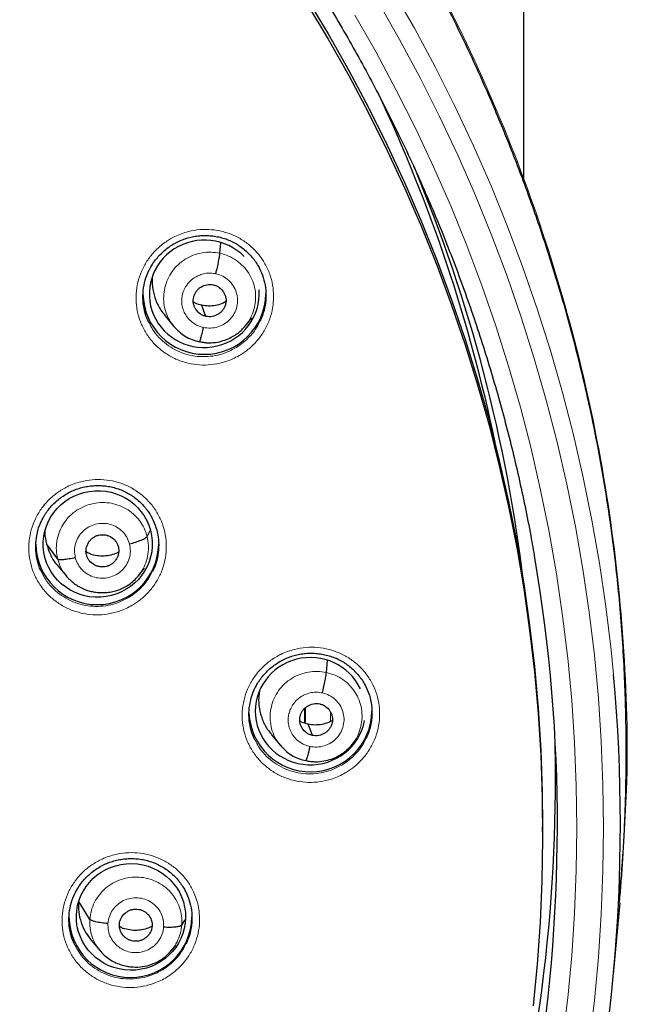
# Model space of a CAD drawing. Header units: millimetres. Extents: x 8 to 2427, y 12 to 2587.
# Tile 125 of 154: x 1126 to 1143, y 1838 to 1866. Entities that reach past the tile are written whole.
import ezdxf

# ---------------------------------------------------------------- set-up
doc = ezdxf.new("R2010")
doc.units = ezdxf.units.MM

msp = doc.modelspace()

# ---------------------------------------------------------------- linework, layer by layer
at = {"color": 7, "linetype": 'Continuous', "lineweight": 30}
for p, q in [((1139.724, 1861.229), (1139.724, 2422.2)), ((1131.326, 1859.249), (1131.352, 1859.539)), ((1129.808, 1857.52), (1130.054, 1857.225)), ((1132.022, 1857.236), (1132.209, 1857.461)), ((1132.025, 1857.248), (1132.018, 1857.24)), ((1129.311, 1851.42), (1129.398, 1851.582)), ((1126.841, 1850.796), (1126.532, 1851.212)), ((1127.635, 1850.912), (1127.635, 1850.912)), ((1126.842, 1850.606), (1127.088, 1850.311)), ((1129.062, 1850.324), (1129.241, 1850.541)), ((1127.091, 1850.314), (1127.077, 1850.329)), ((1134.269, 1847.661), (1134.299, 1847.993)), ((1132.749, 1845.938), (1132.995, 1845.643)), ((1134.97, 1845.666), (1134.963, 1845.658)), ((1134.967, 1845.654), (1135.076, 1845.788)), ((1140.246, 1843.252), (1140.246, 1843.395)), ((1127.728, 1840.835), (1127.423, 1841.33)), ((1142.205, 1839.321), (1142.386, 1841.292)), ((1142.367, 1841.509), (1142.352, 1841.295)), ((1130.269, 1840.68), (1130.363, 1840.821)), ((1127.766, 1840.255), (1128.012, 1839.96)), ((1129.985, 1839.976), (1130.102, 1840.118))]:
    msp.add_line(p, q, dxfattribs=at)
at = {"color": 252, "linetype": 'Continuous', "lineweight": 0}
for p, q in [((1133.658, 1846.264), (1133.658, 1846.66)), ((1133.686, 1846.686), (1133.686, 1846.255))]:
    msp.add_line(p, q, dxfattribs=at)
at = {"color": 7, "linetype": 'Continuous', "lineweight": 30, "flags": 128}
for points in [[(1133.717, 1866.311), (1134.315, 1865.314), (1134.886, 1864.303), (1135.43, 1863.277), (1135.947, 1862.238), (1136.435, 1861.186), (1136.896, 1860.121), (1137.327, 1859.045), (1137.73, 1857.958), (1138.104, 1856.862), (1138.448, 1855.756), (1138.763, 1854.642), (1139.048, 1853.519), (1139.303, 1852.39), (1139.528, 1851.255), (1139.722, 1850.115), (1139.886, 1848.97), (1140.02, 1847.821), (1140.122, 1846.669), (1140.194, 1845.514), (1140.235, 1844.359), (1140.246, 1843.395)], [(1133.717, 1866.168), (1134.315, 1865.171), (1134.886, 1864.16), (1135.43, 1863.134), (1135.947, 1862.095), (1136.435, 1861.042), (1136.896, 1859.978), (1137.327, 1858.902), (1137.73, 1857.815), (1138.104, 1856.719), (1138.448, 1855.613), (1138.763, 1854.498), (1139.048, 1853.376), (1139.303, 1852.247), (1139.528, 1851.112), (1139.722, 1849.972), (1139.886, 1848.826), (1140.02, 1847.677), (1140.122, 1846.525), (1140.194, 1845.371), (1140.235, 1844.215), (1140.246, 1843.059), (1140.225, 1841.903), (1140.174, 1840.748), (1140.092, 1839.594), (1139.979, 1838.443)], [(1130.937, 1857.504), (1130.872, 1857.677), (1130.82, 1857.813)], [(1133.881, 1845.919), (1133.815, 1846.093), (1133.764, 1846.229)]]:
    msp.add_lwpolyline(points, dxfattribs=at)
at = {"color": 252, "linetype": 'Continuous', "lineweight": 0, "flags": 128}
for points in [[(1136.099, 1866.526), (1136.7, 1865.473), (1137.273, 1864.404), (1137.817, 1863.321), (1138.332, 1862.224), (1138.818, 1861.115), (1139.274, 1859.993), (1139.699, 1858.86), (1140.095, 1857.717), (1140.46, 1856.564), (1140.793, 1855.401), (1141.096, 1854.231), (1141.368, 1853.053), (1141.608, 1851.869), (1141.816, 1850.679), (1141.993, 1849.484), (1142.137, 1848.284), (1142.205, 1847.603)], [(1141.532, 1837.408), (1141.675, 1838.595), (1141.787, 1839.786), (1141.867, 1840.979), (1141.914, 1842.174), (1141.93, 1843.369), (1141.914, 1844.565), (1141.867, 1845.76), (1141.787, 1846.953), (1141.675, 1848.143), (1141.532, 1849.331), (1141.358, 1850.514), (1141.151, 1851.692), (1140.914, 1852.865), (1140.645, 1854.031), (1140.345, 1855.19), (1140.014, 1856.341), (1139.653, 1857.483), (1139.262, 1858.615), (1138.84, 1859.736), (1138.389, 1860.847), (1137.908, 1861.946), (1137.398, 1863.031), (1136.859, 1864.104), (1136.292, 1865.162), (1135.697, 1866.205)], [(1135.055, 1865.831), (1135.641, 1864.805), (1136.199, 1863.763), (1136.729, 1862.708), (1137.231, 1861.64), (1137.704, 1860.559), (1138.148, 1859.466), (1138.563, 1858.362), (1138.948, 1857.248), (1139.304, 1856.124), (1139.629, 1854.992), (1139.924, 1853.851), (1140.189, 1852.704), (1140.423, 1851.55), (1140.626, 1850.39), (1140.798, 1849.226), (1140.938, 1848.057), (1141.048, 1846.886), (1141.127, 1845.711), (1141.174, 1844.536), (1141.189, 1843.359), (1141.174, 1842.183), (1141.127, 1841.007), (1141.048, 1839.833), (1140.938, 1838.661), (1140.798, 1837.493)]]:
    msp.add_lwpolyline(points, dxfattribs=at)
at = {"color": 7, "linetype": 'Continuous', "lineweight": 30}
for centre, radius, start, end in [((1096.794, 1845.274), 43.036, 11.7255, 25.3374), ((1096.867, 1845.009), 43.159, 6.7573, 22.6713), ((1130.896, 1858.156), 1.7, 180.8352, 359.1648), ((1127.932, 1851.235), 1.7, 180.8347, 359.1653), ((1097.037, 1843.455), 43.617, 350.0415, 9.7323), ((1097.076, 1843.463), 45.319, 344.3686, 5.2416), ((1133.827, 1846.615), 1.701, 182.4712, 359.1499), ((1097.004, 1844.619), 43.597, 344.2713, 1.8533), ((1128.851, 1840.928), 1.7, 180.8345, 359.1655)]:
    msp.add_arc(centre, radius, start, end, dxfattribs=at)
for centre, major_axis, ratio, start_param, end_param in [((1130.893, 1858.13), (1.511, 0.172), 0.975829, 0.647239, 3.429873), ((1130.893, 1858.13), (1.511, 0.172), 0.975829, 3.429873, 6.240031), ((1133.824, 1846.59), (1.521, 0.039), 0.974245, 0.400069, 3.203453), ((1133.824, 1846.59), (1.521, 0.039), 0.974245, 3.203453, 6.08194)]:
    msp.add_ellipse(centre, major_axis=major_axis, ratio=ratio, start_param=start_param, end_param=end_param, dxfattribs=at)
for centre, major_axis, ratio in [((1127.946, 1851.213), (1.506, 0.084), 0.97664), ((1128.865, 1840.902), (1.509, -0.024), 0.976184)]:
    msp.add_ellipse(centre, major_axis=major_axis, ratio=ratio, dxfattribs=at)
at = {"color": 252, "linetype": 'Continuous', "lineweight": 0}
for points, knots in [([(1095.404, 1891.756), (1096.796, 1891.721), (1099.58, 1891.651), (1103.722, 1891.088), (1107.8, 1890.193), (1111.781, 1888.94), (1115.633, 1887.349), (1119.327, 1885.43), (1122.833, 1883.198), (1126.125, 1880.67), (1129.177, 1877.866), (1131.964, 1874.808), (1134.464, 1871.521), (1136.659, 1868.03), (1138.531, 1864.361), (1140.065, 1860.545), (1141.249, 1856.61), (1142.077, 1852.588), (1142.527, 1848.511), (1142.644, 1844.804), (1142.448, 1842.476), (1142.367, 1841.509)], [0, 0, 0, 0, 0.053449, 0.106897, 0.160346, 0.213794, 0.267243, 0.320692, 0.37414, 0.427589, 0.481038, 0.534486, 0.587935, 0.641383, 0.694832, 0.748281, 0.801729, 0.855178, 0.908626, 0.962075, 1, 1, 1, 1]), ([(1131.893, 1856.442), (1131.966, 1856.491), (1132.129, 1856.599), (1132.345, 1856.812), (1132.537, 1857.069), (1132.68, 1857.356), (1132.775, 1857.66), (1132.814, 1857.976), (1132.801, 1858.293), (1132.733, 1858.602), (1132.615, 1858.895), (1132.447, 1859.164), (1132.236, 1859.401), (1131.987, 1859.598), (1131.708, 1859.752), (1131.406, 1859.857), (1131.09, 1859.911), (1130.769, 1859.911), (1130.49, 1859.865), (1130.26, 1859.793), (1130.038, 1859.699), (1129.796, 1859.554), (1129.55, 1859.346), (1129.344, 1859.1), (1129.181, 1858.824), (1129.069, 1858.525), (1129.008, 1858.212), (1129.002, 1857.895), (1129.048, 1857.581), (1129.149, 1857.281), (1129.298, 1857.002), (1129.494, 1856.753), (1129.729, 1856.54), (1129.998, 1856.369), (1130.292, 1856.245), (1130.604, 1856.172), (1130.924, 1856.151), (1131.244, 1856.185), (1131.513, 1856.259), (1131.728, 1856.349), (1131.838, 1856.411), (1131.893, 1856.442)], [0, 0, 0, 0, 0.022146, 0.049061, 0.075975, 0.102866, 0.129756, 0.156603, 0.183449, 0.210251, 0.237053, 0.26383, 0.290606, 0.317387, 0.344169, 0.370983, 0.397797, 0.424657, 0.451518, 0.468335, 0.485153, 0.512054, 0.538955, 0.565857, 0.592759, 0.619637, 0.646515, 0.673347, 0.700179, 0.72697, 0.753761, 0.780536, 0.80731, 0.834099, 0.860889, 0.887716, 0.914544, 0.941419, 0.968294, 0.984147, 1, 1, 1, 1]), ([(1130.063, 1857.223), (1130.027, 1857.265), (1129.938, 1857.37), (1129.842, 1857.57), (1129.776, 1857.808), (1129.762, 1858.055), (1129.795, 1858.3), (1129.874, 1858.535), (1129.997, 1858.751), (1130.162, 1858.938), (1130.361, 1859.091), (1130.586, 1859.202), (1130.828, 1859.267), (1131.079, 1859.29), (1131.244, 1859.262), (1131.326, 1859.249)], [0, 0, 0, 0, 0.053372, 0.1322744, 0.2111082, 0.2898981, 0.3687944, 0.4476942, 0.5264907, 0.6053265, 0.6842287, 0.7631408, 0.8420808, 0.9209871, 1, 1, 1, 1]), ([(1131.326, 1859.249), (1131.406, 1859.227), (1131.567, 1859.182), (1131.784, 1859.057), (1131.973, 1858.896), (1132.127, 1858.701), (1132.238, 1858.481), (1132.303, 1858.242), (1132.318, 1857.996), (1132.285, 1857.75), (1132.204, 1857.517), (1132.115, 1857.346), (1132.042, 1857.267), (1132.025, 1857.248)], [0, 0, 0, 0, 0.097194, 0.194262, 0.29137, 0.388441, 0.485501, 0.582477, 0.679399, 0.776452, 0.873508, 0.970438, 1, 1, 1, 1]), ([(1130.866, 1857.199), (1130.828, 1857.209), (1130.754, 1857.228), (1130.624, 1857.291), (1130.49, 1857.392), (1130.376, 1857.536), (1130.306, 1857.681), (1130.273, 1857.816), (1130.266, 1857.918), (1130.269, 1857.988), (1130.274, 1858.033), (1130.28, 1858.071), (1130.286, 1858.101), (1130.295, 1858.137), (1130.313, 1858.192), (1130.343, 1858.264), (1130.389, 1858.345), (1130.433, 1858.406), (1130.475, 1858.454), (1130.508, 1858.488), (1130.545, 1858.521), (1130.586, 1858.553), (1130.657, 1858.6), (1130.763, 1858.653), (1130.909, 1858.694), (1131.062, 1858.708), (1131.163, 1858.691), (1131.213, 1858.682)], [0, 0, 0, 0, 0.04849, 0.094549, 0.179687, 0.255806, 0.322841, 0.380811, 0.429641, 0.450651, 0.469395, 0.485878, 0.500094, 0.507852, 0.532111, 0.57152, 0.606199, 0.64753, 0.66592, 0.685359, 0.705847, 0.727393, 0.750007, 0.811672, 0.873878, 0.936588, 1, 1, 1, 1]), ([(1131.213, 1858.682), (1131.278, 1858.663), (1131.407, 1858.624), (1131.572, 1858.506), (1131.702, 1858.353), (1131.786, 1858.17), (1131.82, 1857.973), (1131.8, 1857.773), (1131.729, 1857.584), (1131.611, 1857.42), (1131.453, 1857.292), (1131.268, 1857.208), (1131.066, 1857.17), (1130.933, 1857.189), (1130.866, 1857.199)], [0, 0, 0, 0, 0.083337, 0.16667, 0.250005, 0.333339, 0.416673, 0.500005, 0.583339, 0.666674, 0.750004, 0.833336, 0.916667, 1, 1, 1, 1]), ([(1132.426, 1857.368), (1132.401, 1857.315), (1132.336, 1857.175), (1132.181, 1856.976), (1131.989, 1856.785), (1131.843, 1856.688), (1131.778, 1856.644)], [0, 0, 0, 0, 0.179894, 0.470414, 0.760937, 1, 1, 1, 1]), ([(1131.778, 1856.644), (1131.678, 1856.591), (1131.494, 1856.492), (1131.197, 1856.414), (1130.911, 1856.383), (1130.625, 1856.401), (1130.346, 1856.466), (1130.083, 1856.577), (1129.842, 1856.729), (1129.633, 1856.92), (1129.473, 1857.117), (1129.403, 1857.257), (1129.375, 1857.314)], [0, 0, 0, 0, 0.119889, 0.221648, 0.323407, 0.424944, 0.526479, 0.627872, 0.729264, 0.83059, 0.931915, 1, 1, 1, 1]), ([(1128.939, 1849.541), (1129.011, 1849.589), (1129.172, 1849.697), (1129.386, 1849.909), (1129.576, 1850.167), (1129.719, 1850.452), (1129.812, 1850.757), (1129.85, 1851.071), (1129.836, 1851.387), (1129.767, 1851.696), (1129.647, 1851.988), (1129.478, 1852.255), (1129.266, 1852.491), (1129.016, 1852.688), (1128.737, 1852.841), (1128.434, 1852.944), (1128.117, 1852.997), (1127.796, 1852.996), (1127.517, 1852.949), (1127.287, 1852.877), (1127.066, 1852.782), (1126.824, 1852.636), (1126.58, 1852.428), (1126.375, 1852.181), (1126.213, 1851.906), (1126.102, 1851.607), (1126.042, 1851.296), (1126.037, 1850.979), (1126.085, 1850.667), (1126.187, 1850.367), (1126.338, 1850.09), (1126.534, 1849.841), (1126.77, 1849.629), (1127.04, 1849.46), (1127.335, 1849.337), (1127.647, 1849.265), (1127.968, 1849.245), (1128.288, 1849.28), (1128.557, 1849.354), (1128.773, 1849.446), (1128.884, 1849.509), (1128.939, 1849.541)], [0, 0, 0, 0, 0.021788, 0.04868, 0.075571, 0.102436, 0.129301, 0.15613, 0.182959, 0.20976, 0.236561, 0.263352, 0.290145, 0.316951, 0.343758, 0.370596, 0.397434, 0.424307, 0.451179, 0.468007, 0.484834, 0.51171, 0.538585, 0.565462, 0.592339, 0.619193, 0.646046, 0.672865, 0.699684, 0.726479, 0.753275, 0.780069, 0.806863, 0.833679, 0.860494, 0.887343, 0.914192, 0.941074, 0.967956, 0.983978, 1, 1, 1, 1]), ([(1126.841, 1850.796), (1126.825, 1850.877), (1126.793, 1851.038), (1126.809, 1851.286), (1126.87, 1851.525), (1126.978, 1851.749), (1127.127, 1851.948), (1127.314, 1852.115), (1127.53, 1852.241), (1127.767, 1852.325), (1128.015, 1852.364), (1128.265, 1852.355), (1128.509, 1852.297), (1128.736, 1852.193), (1128.937, 1852.047), (1129.105, 1851.865), (1129.238, 1851.655), (1129.287, 1851.499), (1129.311, 1851.42)], [0, 0, 0, 0, 0.062591, 0.125095, 0.187627, 0.250136, 0.312637, 0.375086, 0.437502, 0.5, 0.562498, 0.624914, 0.687362, 0.749864, 0.812373, 0.874905, 0.93741, 1, 1, 1, 1]), ([(1127.327, 1850.834), (1127.316, 1850.9), (1127.293, 1851.031), (1127.326, 1851.23), (1127.407, 1851.414), (1127.534, 1851.572), (1127.697, 1851.692), (1127.887, 1851.767), (1128.089, 1851.791), (1128.291, 1851.763), (1128.478, 1851.685), (1128.637, 1851.561), (1128.761, 1851.401), (1128.804, 1851.276), (1128.825, 1851.213)], [0, 0, 0, 0, 0.083336, 0.16667, 0.250005, 0.333339, 0.416673, 0.500003, 0.583336, 0.666668, 0.750003, 0.833337, 0.916667, 1, 1, 1, 1]), ([(1129.311, 1851.42), (1129.327, 1851.34), (1129.359, 1851.179), (1129.343, 1850.931), (1129.281, 1850.692), (1129.186, 1850.484), (1129.094, 1850.371), (1129.055, 1850.323)], [0, 0, 0, 0, 0.210709, 0.421128, 0.631639, 0.842075, 1, 1, 1, 1]), ([(1128.825, 1851.213), (1128.836, 1851.147), (1128.859, 1851.016), (1128.826, 1850.817), (1128.745, 1850.633), (1128.618, 1850.475), (1128.454, 1850.355), (1128.265, 1850.28), (1128.062, 1850.256), (1127.861, 1850.284), (1127.674, 1850.362), (1127.515, 1850.486), (1127.391, 1850.646), (1127.348, 1850.771), (1127.327, 1850.834)], [0, 0, 0, 0, 0.083335, 0.166671, 0.250005, 0.333339, 0.41667, 0.500002, 0.583331, 0.666664, 0.749998, 0.833331, 0.916665, 1, 1, 1, 1]), ([(1127.077, 1850.329), (1127.069, 1850.338), (1127.004, 1850.406), (1126.916, 1850.563), (1126.866, 1850.718), (1126.841, 1850.796)], [0, 0, 0, 0, 0.069171, 0.534264, 1, 1, 1, 1]), ([(1128.824, 1849.744), (1128.723, 1849.69), (1128.538, 1849.59), (1128.241, 1849.51), (1127.955, 1849.478), (1127.668, 1849.496), (1127.389, 1849.56), (1127.125, 1849.67), (1126.884, 1849.821), (1126.674, 1850.011), (1126.511, 1850.209), (1126.439, 1850.352), (1126.409, 1850.411)], [0, 0, 0, 0, 0.120515, 0.221757, 0.322998, 0.424084, 0.52517, 0.626132, 0.727093, 0.827966, 0.928838, 1, 1, 1, 1]), ([(1129.464, 1850.464), (1129.44, 1850.411), (1129.375, 1850.273), (1129.222, 1850.075), (1129.032, 1849.884), (1128.888, 1849.788), (1128.824, 1849.744)], [0, 0, 0, 0, 0.177795, 0.470365, 0.762937, 1, 1, 1, 1]), ([(1134.825, 1844.905), (1134.898, 1844.953), (1135.06, 1845.06), (1135.275, 1845.271), (1135.467, 1845.527), (1135.611, 1845.812), (1135.706, 1846.115), (1135.747, 1846.429), (1135.734, 1846.745), (1135.667, 1847.052), (1135.549, 1847.345), (1135.382, 1847.612), (1135.172, 1847.849), (1134.924, 1848.046), (1134.645, 1848.2), (1134.343, 1848.305), (1134.027, 1848.359), (1133.705, 1848.36), (1133.426, 1848.314), (1133.195, 1848.243), (1132.973, 1848.149), (1132.73, 1848.005), (1132.485, 1847.797), (1132.278, 1847.552), (1132.115, 1847.278), (1132.002, 1846.98), (1131.94, 1846.669), (1131.934, 1846.353), (1131.98, 1846.041), (1132.079, 1845.742), (1132.228, 1845.464), (1132.423, 1845.216), (1132.657, 1845.003), (1132.925, 1844.832), (1133.219, 1844.708), (1133.531, 1844.635), (1133.852, 1844.613), (1134.173, 1844.646), (1134.442, 1844.72), (1134.659, 1844.81), (1134.77, 1844.873), (1134.825, 1844.905)], [0, 0, 0, 0, 0.021851, 0.0487443, 0.0756374, 0.1024875, 0.1293374, 0.1561423, 0.1829471, 0.2097246, 0.2365021, 0.2632819, 0.2900619, 0.3168726, 0.3436836, 0.3705405, 0.3973975, 0.4242954, 0.4511934, 0.4680602, 0.4849269, 0.5117941, 0.5386611, 0.56553, 0.5923986, 0.6192338, 0.6460689, 0.6728625, 0.6996561, 0.7264309, 0.7532058, 0.7799927, 0.8067797, 0.8336041, 0.8604287, 0.8872998, 0.9141711, 0.9410778, 0.9679845, 0.9839922, 1, 1, 1, 1]), ([(1133.005, 1845.64), (1132.969, 1845.682), (1132.881, 1845.786), (1132.786, 1845.985), (1132.719, 1846.222), (1132.705, 1846.468), (1132.738, 1846.713), (1132.817, 1846.947), (1132.941, 1847.163), (1133.105, 1847.35), (1133.304, 1847.502), (1133.529, 1847.613), (1133.771, 1847.679), (1134.023, 1847.701), (1134.187, 1847.674), (1134.269, 1847.661)], [0, 0, 0, 0, 0.052538, 0.13151, 0.210413, 0.289274, 0.368241, 0.44721, 0.526074, 0.604979, 0.683951, 0.762932, 0.841942, 0.920919, 1, 1, 1, 1]), ([(1134.269, 1847.661), (1134.35, 1847.639), (1134.51, 1847.595), (1134.727, 1847.47), (1134.916, 1847.309), (1135.07, 1847.115), (1135.181, 1846.895), (1135.246, 1846.657), (1135.261, 1846.412), (1135.228, 1846.167), (1135.147, 1845.934), (1135.059, 1845.764), (1134.986, 1845.684), (1134.97, 1845.666)], [0, 0, 0, 0, 0.0972638, 0.1944021, 0.2915807, 0.3887225, 0.485853, 0.582899, 0.6798925, 0.7770166, 0.874143, 0.971141, 1, 1, 1, 1]), ([(1133.809, 1845.615), (1133.772, 1845.625), (1133.698, 1845.643), (1133.568, 1845.706), (1133.434, 1845.806), (1133.32, 1845.949), (1133.25, 1846.094), (1133.216, 1846.228), (1133.209, 1846.33), (1133.212, 1846.401), (1133.217, 1846.445), (1133.223, 1846.485), (1133.229, 1846.515), (1133.239, 1846.551), (1133.256, 1846.605), (1133.287, 1846.678), (1133.332, 1846.758), (1133.377, 1846.82), (1133.418, 1846.867), (1133.451, 1846.901), (1133.488, 1846.934), (1133.529, 1846.966), (1133.6, 1847.013), (1133.706, 1847.066), (1133.852, 1847.106), (1134.005, 1847.121), (1134.106, 1847.104), (1134.157, 1847.095)], [0, 0, 0, 0, 0.048268, 0.094137, 0.178981, 0.254925, 0.321901, 0.379931, 0.428937, 0.45008, 0.468986, 0.485659, 0.500097, 0.507936, 0.532272, 0.571708, 0.606376, 0.647673, 0.666041, 0.685456, 0.705917, 0.72743, 0.750009, 0.811462, 0.873598, 0.936379, 1, 1, 1, 1]), ([(1134.157, 1847.095), (1134.221, 1847.076), (1134.35, 1847.037), (1134.515, 1846.92), (1134.645, 1846.767), (1134.73, 1846.585), (1134.763, 1846.388), (1134.744, 1846.188), (1134.672, 1846), (1134.554, 1845.836), (1134.396, 1845.708), (1134.211, 1845.624), (1134.01, 1845.587), (1133.876, 1845.606), (1133.809, 1845.615)], [0, 0, 0, 0, 0.083335, 0.166666, 0.249997, 0.333327, 0.416665, 0.499999, 0.583336, 0.666671, 0.750001, 0.833334, 0.916665, 1, 1, 1, 1]), ([(1134.382, 1846.305), (1134.382, 1846.314), (1134.381, 1846.401), (1134.381, 1846.487), (1134.381, 1846.564)], [0, 0, 0, 0, 0.110815, 1, 1, 1, 1]), ([(1134.709, 1845.11), (1134.609, 1845.056), (1134.423, 1844.957), (1134.126, 1844.879), (1133.839, 1844.848), (1133.552, 1844.867), (1133.273, 1844.932), (1133.01, 1845.043), (1132.77, 1845.195), (1132.561, 1845.386), (1132.402, 1845.582), (1132.332, 1845.722), (1132.304, 1845.778)], [0, 0, 0, 0, 0.120792, 0.222454, 0.324118, 0.425615, 0.527112, 0.628438, 0.729762, 0.830931, 0.932098, 1, 1, 1, 1]), ([(1135.358, 1845.832), (1135.332, 1845.778), (1135.266, 1845.638), (1135.111, 1845.439), (1134.919, 1845.249), (1134.774, 1845.153), (1134.709, 1845.11)], [0, 0, 0, 0, 0.183668, 0.473908, 0.764151, 1, 1, 1, 1]), ([(1129.858, 1839.237), (1129.929, 1839.285), (1130.089, 1839.391), (1130.303, 1839.602), (1130.493, 1839.858), (1130.636, 1840.142), (1130.73, 1840.445), (1130.769, 1840.758), (1130.755, 1841.073), (1130.687, 1841.381), (1130.568, 1841.672), (1130.399, 1841.939), (1130.188, 1842.174), (1129.939, 1842.371), (1129.659, 1842.524), (1129.357, 1842.628), (1129.04, 1842.681), (1128.718, 1842.68), (1128.439, 1842.634), (1128.209, 1842.563), (1127.987, 1842.468), (1127.745, 1842.323), (1127.501, 1842.116), (1127.295, 1841.871), (1127.134, 1841.596), (1127.022, 1841.299), (1126.962, 1840.989), (1126.956, 1840.673), (1127.003, 1840.362), (1127.104, 1840.064), (1127.254, 1839.786), (1127.45, 1839.539), (1127.685, 1839.326), (1127.955, 1839.157), (1128.25, 1839.033), (1128.562, 1838.962), (1128.883, 1838.941), (1129.204, 1838.975), (1129.473, 1839.05), (1129.691, 1839.141), (1129.803, 1839.205), (1129.858, 1839.237)], [0, 0, 0, 0, 0.0214878, 0.048355, 0.075222, 0.1020538, 0.1288854, 0.1556878, 0.1824902, 0.209282, 0.2360739, 0.2628786, 0.2896834, 0.3165187, 0.3433542, 0.3702246, 0.397095, 0.4239894, 0.4508838, 0.4677346, 0.4845854, 0.5114308, 0.538276, 0.5651226, 0.5919692, 0.6187904, 0.6456115, 0.6724082, 0.6992049, 0.7259983, 0.7527918, 0.7796047, 0.8064177, 0.8332642, 0.8601108, 0.8869905, 0.9138702, 0.940768, 0.9676658, 0.9838329, 1, 1, 1, 1]), ([(1127.728, 1840.835), (1127.739, 1840.916), (1127.759, 1841.079), (1127.853, 1841.31), (1127.986, 1841.519), (1128.158, 1841.7), (1128.363, 1841.844), (1128.592, 1841.946), (1128.837, 1842.001), (1129.088, 1842.009), (1129.335, 1841.97), (1129.57, 1841.886), (1129.783, 1841.757), (1129.965, 1841.59), (1130.111, 1841.39), (1130.213, 1841.166), (1130.273, 1840.926), (1130.27, 1840.762), (1130.269, 1840.68)], [0, 0, 0, 0, 0.062591, 0.125095, 0.187626, 0.250136, 0.312637, 0.375086, 0.437502, 0.5, 0.562498, 0.624914, 0.687362, 0.749864, 0.812373, 0.874905, 0.93741, 1, 1, 1, 1]), ([(1128.228, 1840.72), (1128.238, 1840.785), (1128.258, 1840.917), (1128.352, 1841.096), (1128.486, 1841.247), (1128.656, 1841.359), (1128.85, 1841.424), (1129.053, 1841.437), (1129.253, 1841.399), (1129.435, 1841.311), (1129.588, 1841.18), (1129.7, 1841.014), (1129.767, 1840.825), (1129.768, 1840.692), (1129.769, 1840.626)], [0, 0, 0, 0, 0.0833363, 0.1666704, 0.2500048, 0.3333392, 0.4166734, 0.5000029, 0.5833358, 0.6666684, 0.7500026, 0.8333373, 0.9166672, 1, 1, 1, 1]), ([(1128.009, 1839.97), (1127.969, 1840.022), (1127.877, 1840.138), (1127.785, 1840.35), (1127.724, 1840.589), (1127.727, 1840.753), (1127.728, 1840.835)], [0, 0, 0, 0, 0.2110703, 0.4740019, 0.7368192, 1, 1, 1, 1]), ([(1129.769, 1840.626), (1129.759, 1840.56), (1129.739, 1840.429), (1129.645, 1840.249), (1129.511, 1840.098), (1129.341, 1839.987), (1129.147, 1839.922), (1128.944, 1839.908), (1128.744, 1839.947), (1128.562, 1840.034), (1128.409, 1840.166), (1128.297, 1840.332), (1128.23, 1840.521), (1128.229, 1840.653), (1128.228, 1840.72)], [0, 0, 0, 0, 0.083333, 0.166663, 0.249997, 0.333332, 0.416664, 0.499997, 0.583327, 0.666661, 0.749995, 0.83333, 0.916664, 1, 1, 1, 1]), ([(1130.269, 1840.68), (1130.259, 1840.598), (1130.239, 1840.435), (1130.142, 1840.207), (1130.058, 1840.056), (1129.997, 1839.992), (1129.993, 1839.988)], [0, 0, 0, 0, 0.325905, 0.651361, 0.97696, 1, 1, 1, 1]), ([(1129.743, 1839.443), (1129.693, 1839.415), (1129.593, 1839.357), (1129.398, 1839.275), (1129.157, 1839.209), (1128.871, 1839.178), (1128.583, 1839.196), (1128.304, 1839.26), (1128.04, 1839.37), (1127.799, 1839.521), (1127.59, 1839.711), (1127.427, 1839.909), (1127.355, 1840.052), (1127.326, 1840.111)], [0, 0, 0, 0, 0.060743, 0.121487, 0.222561, 0.323635, 0.424629, 0.525622, 0.626493, 0.727364, 0.828099, 0.928833, 1, 1, 1, 1]), ([(1130.383, 1840.161), (1130.358, 1840.108), (1130.293, 1839.969), (1130.139, 1839.77), (1129.949, 1839.582), (1129.806, 1839.486), (1129.743, 1839.443)], [0, 0, 0, 0, 0.181473, 0.473819, 0.766167, 1, 1, 1, 1])]:
    msp.add_open_spline(points, degree=3, knots=knots, dxfattribs=at)
at = {"color": 7, "linetype": 'Continuous', "lineweight": 30}
for points, knots in [([(1142.372, 1841.331), (1142.386, 1841.498), (1142.418, 1841.853), (1142.458, 1842.416), (1142.495, 1843.04), (1142.526, 1843.725), (1142.548, 1844.471), (1142.558, 1845.26), (1142.555, 1846.091), (1142.536, 1846.961), (1142.498, 1847.879), (1142.44, 1848.827), (1142.339, 1850.037), (1142.174, 1851.491), (1141.914, 1853.181), (1141.59, 1854.852), (1141.204, 1856.504), (1140.775, 1858.075), (1140.311, 1859.564), (1139.822, 1860.975), (1139.29, 1862.363), (1138.758, 1863.631), (1138.238, 1864.779), (1137.743, 1865.804), (1137.235, 1866.795), (1136.688, 1867.805), (1136.101, 1868.827), (1135.473, 1869.856), (1134.844, 1870.832), (1134.216, 1871.756), (1133.591, 1872.63), (1133.001, 1873.417), (1132.448, 1874.124), (1131.934, 1874.757), (1131.429, 1875.357), (1130.929, 1875.931), (1130.367, 1876.556), (1129.72, 1877.248), (1128.97, 1878.015), (1128.196, 1878.77), (1127.4, 1879.511), (1126.587, 1880.234), (1125.724, 1880.964), (1124.811, 1881.699), (1123.846, 1882.435), (1122.951, 1883.081), (1122.13, 1883.645), (1121.385, 1884.136), (1120.586, 1884.641), (1119.729, 1885.156), (1118.815, 1885.679), (1117.86, 1886.196), (1116.867, 1886.704), (1115.836, 1887.201), (1114.748, 1887.694), (1113.602, 1888.177), (1112.657, 1888.552), (1112.091, 1888.755), (1111.931, 1888.813)], [0, 0, 0, 0, 0.008247, 0.017505, 0.027777, 0.039065, 0.051369, 0.064692, 0.07819, 0.092597, 0.107916, 0.1239, 0.139888, 0.16835, 0.196699, 0.224932, 0.253048, 0.28104, 0.305871, 0.330594, 0.355204, 0.379695, 0.39885, 0.417774, 0.436187, 0.454081, 0.474707, 0.494598, 0.513758, 0.532188, 0.549893, 0.566876, 0.58083, 0.59426, 0.607168, 0.619559, 0.631837, 0.648647, 0.666298, 0.684788, 0.702009, 0.719904, 0.738477, 0.757731, 0.777672, 0.798308, 0.812087, 0.826726, 0.84223, 0.858606, 0.875864, 0.89401, 0.911937, 0.930662, 0.950189, 0.970523, 0.991666, 1, 1, 1, 1]), ([(1095.404, 1887.864), (1095.551, 1887.863), (1095.98, 1887.862), (1096.69, 1887.848), (1097.533, 1887.817), (1098.376, 1887.771), (1099.218, 1887.708), (1100.058, 1887.631), (1100.897, 1887.538), (1101.734, 1887.43), (1102.568, 1887.306), (1103.401, 1887.168), (1104.23, 1887.014), (1105.056, 1886.844), (1105.879, 1886.66), (1106.698, 1886.461), (1107.514, 1886.247), (1108.325, 1886.018), (1109.132, 1885.774), (1109.934, 1885.515), (1110.73, 1885.242), (1111.522, 1884.954), (1112.308, 1884.652), (1113.088, 1884.335), (1113.862, 1884.004), (1114.629, 1883.659), (1115.39, 1883.3), (1116.144, 1882.928), (1116.89, 1882.541), (1117.629, 1882.141), (1118.361, 1881.727), (1119.084, 1881.301), (1119.799, 1880.861), (1120.506, 1880.407), (1121.204, 1879.942), (1121.893, 1879.463), (1122.572, 1878.972), (1123.243, 1878.468), (1123.903, 1877.953), (1124.554, 1877.425), (1125.194, 1876.885), (1125.825, 1876.334), (1126.444, 1875.772), (1127.053, 1875.198), (1127.651, 1874.613), (1128.237, 1874.017), (1128.813, 1873.411), (1129.376, 1872.794), (1129.928, 1872.167), (1130.467, 1871.53), (1130.995, 1870.883), (1131.51, 1870.227), (1132.013, 1869.561), (1132.502, 1868.887), (1132.979, 1868.203), (1133.443, 1867.511), (1133.894, 1866.81), (1134.331, 1866.102), (1134.755, 1865.385), (1135.165, 1864.661), (1135.561, 1863.929), (1135.943, 1863.191), (1136.311, 1862.445), (1136.665, 1861.693), (1137.004, 1860.935), (1137.329, 1860.17), (1137.64, 1859.4), (1137.935, 1858.624), (1138.216, 1857.842), (1138.482, 1857.056), (1138.733, 1856.265), (1138.969, 1855.47), (1139.19, 1854.67), (1139.396, 1853.867), (1139.586, 1853.059), (1139.76, 1852.249), (1139.908, 1851.504), (1139.99, 1851.028), (1140.025, 1850.824)], [0, 0, 0, 0, 0.006955, 0.020238, 0.033522, 0.046806, 0.060089, 0.073373, 0.086656, 0.09994, 0.113224, 0.126507, 0.139791, 0.153075, 0.166359, 0.179642, 0.192926, 0.20621, 0.219494, 0.232778, 0.246062, 0.259346, 0.27263, 0.285914, 0.299198, 0.312482, 0.325766, 0.33905, 0.352335, 0.365619, 0.378904, 0.392188, 0.405473, 0.418757, 0.432042, 0.445327, 0.458611, 0.471896, 0.485181, 0.498466, 0.511751, 0.525036, 0.538322, 0.551607, 0.564892, 0.578178, 0.591463, 0.604749, 0.618035, 0.63132, 0.644606, 0.657892, 0.671178, 0.684464, 0.69775, 0.711037, 0.724323, 0.737609, 0.750896, 0.764182, 0.777469, 0.790756, 0.804042, 0.817329, 0.830616, 0.843903, 0.85719, 0.870477, 0.883764, 0.897051, 0.910338, 0.923626, 0.936913, 0.9502, 0.963488, 0.976775, 0.990063, 1, 1, 1, 1]), ([(1129.379, 1858.801), (1129.395, 1858.834), (1129.436, 1858.914), (1129.517, 1859.034), (1129.619, 1859.16), (1129.733, 1859.277), (1129.858, 1859.383), (1129.993, 1859.478), (1130.137, 1859.559), (1130.286, 1859.626), (1130.44, 1859.677), (1130.598, 1859.714), (1130.76, 1859.736), (1130.924, 1859.743), (1131.088, 1859.735), (1131.251, 1859.711), (1131.41, 1859.672), (1131.563, 1859.618), (1131.71, 1859.55), (1131.848, 1859.468), (1131.977, 1859.374), (1132.098, 1859.267), (1132.209, 1859.148), (1132.307, 1859.019), (1132.377, 1858.911), (1132.409, 1858.845), (1132.417, 1858.827)], [0, 0, 0, 0, 0.0294137, 0.0722309, 0.1154493, 0.1589705, 0.2026814, 0.2464321, 0.2900537, 0.3334391, 0.3764621, 0.419277, 0.4624674, 0.5059867, 0.5497108, 0.5934859, 0.6371406, 0.6805751, 0.7236569, 0.7663131, 0.8092975, 0.8527321, 0.8964661, 0.9403122, 0.9840041, 1, 1, 1, 1]), ([(1131.213, 1858.682), (1131.227, 1858.742), (1131.255, 1858.862), (1131.29, 1859.033), (1131.317, 1859.174), (1131.323, 1859.224), (1131.326, 1859.249)], [0, 0, 0, 0, 0.248336, 0.499404, 0.750474, 1, 1, 1, 1]), ([(1129.375, 1857.314), (1129.359, 1857.341), (1129.298, 1857.45), (1129.235, 1857.662), (1129.191, 1857.94), (1129.197, 1858.225), (1129.254, 1858.503), (1129.318, 1858.699), (1129.373, 1858.792), (1129.38, 1858.803)], [0, 0, 0, 0, 0.059965, 0.242536, 0.425391, 0.608247, 0.79144, 0.974635, 1, 1, 1, 1]), ([(1132.418, 1858.831), (1132.456, 1858.747), (1132.532, 1858.577), (1132.59, 1858.301), (1132.603, 1858.017), (1132.565, 1857.736), (1132.504, 1857.516), (1132.443, 1857.4), (1132.426, 1857.368)], [0, 0, 0, 0, 0.182314, 0.368641, 0.555289, 0.741939, 0.928919, 1, 1, 1, 1]), ([(1129.457, 1858.583), (1129.455, 1858.574), (1129.439, 1858.463), (1129.465, 1858.247), (1129.543, 1857.951), (1129.662, 1857.704), (1129.771, 1857.574), (1129.813, 1857.524)], [0, 0, 0, 0, 0.024687, 0.292123, 0.559707, 0.827523, 1, 1, 1, 1]), ([(1130.937, 1857.504), (1130.909, 1857.512), (1130.852, 1857.528), (1130.75, 1857.588), (1130.667, 1857.675), (1130.614, 1857.78), (1130.59, 1857.864), (1130.584, 1857.951), (1130.596, 1858.039), (1130.624, 1858.122), (1130.668, 1858.198), (1130.728, 1858.264), (1130.822, 1858.336), (1130.935, 1858.38), (1131.054, 1858.392), (1131.113, 1858.382), (1131.142, 1858.377)], [0, 0, 0, 0, 0.062683, 0.125235, 0.250226, 0.312856, 0.375206, 0.437525, 0.499983, 0.562446, 0.624776, 0.687136, 0.74977, 0.87476, 0.937313, 1, 1, 1, 1]), ([(1131.142, 1858.377), (1131.171, 1858.369), (1131.228, 1858.353), (1131.329, 1858.293), (1131.412, 1858.206), (1131.466, 1858.102), (1131.49, 1858.017), (1131.496, 1857.93), (1131.484, 1857.843), (1131.456, 1857.759), (1131.411, 1857.683), (1131.352, 1857.617), (1131.257, 1857.546), (1131.144, 1857.502), (1131.025, 1857.49), (1130.967, 1857.499), (1130.937, 1857.504)], [0, 0, 0, 0, 0.0626837, 0.1252353, 0.2502261, 0.3128563, 0.3752068, 0.4375259, 0.4999846, 0.5624479, 0.6247776, 0.6871369, 0.7497705, 0.874761, 0.9373134, 1, 1, 1, 1]), ([(1130.82, 1857.813), (1130.758, 1857.828), (1130.677, 1857.848), (1130.606, 1857.891), (1130.59, 1857.9)], [0, 0, 0, 0, 0.768689, 1, 1, 1, 1]), ([(1131.491, 1857.914), (1131.455, 1857.895), (1131.364, 1857.845), (1131.2, 1857.803), (1131.009, 1857.782), (1130.883, 1857.803), (1130.82, 1857.813)], [0, 0, 0, 0, 0.173634, 0.449413, 0.724411, 1, 1, 1, 1]), ([(1130.045, 1857.237), (1130.093, 1857.184), (1130.188, 1857.078), (1130.362, 1856.953), (1130.553, 1856.855), (1130.69, 1856.822), (1130.759, 1856.805)], [0, 0, 0, 0, 0.251764, 0.502335, 0.751515, 1, 1, 1, 1]), ([(1130.759, 1856.806), (1130.803, 1856.797), (1130.889, 1856.78), (1131.056, 1856.77), (1131.25, 1856.787), (1131.458, 1856.843), (1131.632, 1856.919), (1131.773, 1857.005), (1131.883, 1857.091), (1131.967, 1857.172), (1132.012, 1857.224), (1132.032, 1857.247)], [0, 0, 0, 0, 0.095421, 0.186127, 0.354093, 0.504847, 0.638339, 0.754511, 0.853429, 0.935199, 1, 1, 1, 1]), ([(1130.866, 1857.199), (1130.859, 1857.17), (1130.846, 1857.112), (1130.819, 1857.007), (1130.79, 1856.898), (1130.768, 1856.827), (1130.761, 1856.812), (1130.759, 1856.807)], [0, 0, 0, 0, 0.147836, 0.294221, 0.585253, 0.875927, 1, 1, 1, 1]), ([(1126.414, 1851.89), (1126.429, 1851.921), (1126.469, 1852), (1126.549, 1852.118), (1126.65, 1852.245), (1126.764, 1852.362), (1126.889, 1852.468), (1127.023, 1852.563), (1127.166, 1852.644), (1127.315, 1852.712), (1127.469, 1852.764), (1127.627, 1852.801), (1127.789, 1852.823), (1127.952, 1852.831), (1128.117, 1852.823), (1128.279, 1852.8), (1128.439, 1852.761), (1128.593, 1852.708), (1128.739, 1852.641), (1128.877, 1852.56), (1129.008, 1852.466), (1129.129, 1852.36), (1129.24, 1852.242), (1129.339, 1852.113), (1129.411, 1852.005), (1129.444, 1851.937), (1129.453, 1851.917)], [0, 0, 0, 0, 0.028202, 0.070989, 0.114176, 0.157667, 0.201347, 0.245063, 0.288647, 0.331991, 0.374969, 0.417746, 0.460903, 0.504391, 0.548087, 0.59184, 0.635478, 0.678902, 0.721979, 0.764637, 0.807623, 0.851057, 0.894791, 0.938637, 0.982332, 1, 1, 1, 1]), ([(1126.409, 1850.411), (1126.396, 1850.435), (1126.336, 1850.541), (1126.273, 1850.75), (1126.228, 1851.028), (1126.232, 1851.312), (1126.289, 1851.589), (1126.352, 1851.785), (1126.408, 1851.879), (1126.415, 1851.892)], [0, 0, 0, 0, 0.053994, 0.237322, 0.420809, 0.604297, 0.788035, 0.971774, 1, 1, 1, 1]), ([(1129.454, 1851.921), (1129.491, 1851.838), (1129.567, 1851.671), (1129.625, 1851.397), (1129.639, 1851.114), (1129.602, 1850.834), (1129.543, 1850.614), (1129.481, 1850.497), (1129.464, 1850.464)], [0, 0, 0, 0, 0.179386, 0.366006, 0.552827, 0.739649, 0.926733, 1, 1, 1, 1]), ([(1126.489, 1851.562), (1126.487, 1851.547), (1126.479, 1851.429), (1126.508, 1851.313), (1126.532, 1851.212)], [0, 0, 0, 0, 0.132653, 1, 1, 1, 1]), ([(1127.635, 1850.912), (1127.629, 1850.941), (1127.618, 1850.998), (1127.628, 1851.115), (1127.669, 1851.228), (1127.74, 1851.322), (1127.805, 1851.383), (1127.882, 1851.428), (1127.966, 1851.458), (1128.054, 1851.471), (1128.143, 1851.468), (1128.229, 1851.446), (1128.336, 1851.396), (1128.426, 1851.317), (1128.49, 1851.219), (1128.508, 1851.163), (1128.517, 1851.135)], [0, 0, 0, 0, 0.062684, 0.125226, 0.250206, 0.312843, 0.375206, 0.437535, 0.499999, 0.562462, 0.624792, 0.687156, 0.749793, 0.874773, 0.937316, 1, 1, 1, 1]), ([(1128.825, 1851.213), (1128.884, 1851.229), (1129.003, 1851.262), (1129.155, 1851.319), (1129.27, 1851.376), (1129.298, 1851.405), (1129.311, 1851.42)], [0, 0, 0, 0, 0.248351, 0.499425, 0.750546, 1, 1, 1, 1]), ([(1126.532, 1851.212), (1126.564, 1851.115), (1126.626, 1850.92), (1126.742, 1850.718), (1126.829, 1850.627), (1126.846, 1850.61)], [0, 0, 0, 0, 0.448445, 0.896271, 1, 1, 1, 1]), ([(1128.517, 1851.135), (1128.522, 1851.106), (1128.534, 1851.049), (1128.524, 1850.932), (1128.482, 1850.819), (1128.412, 1850.725), (1128.347, 1850.665), (1128.27, 1850.619), (1128.186, 1850.589), (1128.098, 1850.576), (1128.009, 1850.579), (1127.923, 1850.601), (1127.816, 1850.651), (1127.725, 1850.73), (1127.661, 1850.829), (1127.644, 1850.884), (1127.635, 1850.912)], [0, 0, 0, 0, 0.062684, 0.125227, 0.250207, 0.312844, 0.375207, 0.437536, 0.5, 0.562463, 0.624794, 0.687157, 0.749794, 0.874773, 0.937316, 1, 1, 1, 1]), ([(1127.327, 1850.834), (1127.268, 1850.821), (1127.151, 1850.794), (1126.996, 1850.774), (1126.881, 1850.772), (1126.854, 1850.788), (1126.841, 1850.796)], [0, 0, 0, 0, 0.251706, 0.500912, 0.749291, 1, 1, 1, 1]), ([(1128.526, 1850.992), (1128.514, 1850.985), (1128.448, 1850.944), (1128.312, 1850.903), (1128.124, 1850.871), (1127.933, 1850.88), (1127.763, 1850.92), (1127.665, 1850.97), (1127.623, 1850.991)], [0, 0, 0, 0, 0.044097, 0.245956, 0.447817, 0.649248, 0.850786, 1, 1, 1, 1]), ([(1127.075, 1850.327), (1127.097, 1850.302), (1127.141, 1850.252), (1127.221, 1850.181), (1127.309, 1850.111), (1127.441, 1850.021), (1127.595, 1849.948), (1127.765, 1849.899), (1127.905, 1849.874), (1128.053, 1849.864), (1128.207, 1849.871), (1128.364, 1849.896), (1128.519, 1849.94), (1128.671, 1850.005), (1128.816, 1850.093), (1128.953, 1850.2), (1129.03, 1850.288), (1129.069, 1850.333)], [0, 0, 0, 0, 0.046242, 0.092999, 0.141673, 0.193329, 0.304478, 0.364197, 0.426714, 0.492027, 0.559856, 0.629149, 0.699857, 0.772133, 0.846205, 0.922171, 1, 1, 1, 1]), ([(1132.309, 1847.255), (1132.327, 1847.288), (1132.368, 1847.369), (1132.45, 1847.49), (1132.552, 1847.615), (1132.666, 1847.732), (1132.792, 1847.838), (1132.927, 1847.932), (1133.07, 1848.012), (1133.22, 1848.079), (1133.374, 1848.13), (1133.532, 1848.167), (1133.694, 1848.189), (1133.857, 1848.195), (1134.022, 1848.187), (1134.184, 1848.163), (1134.343, 1848.124), (1134.497, 1848.07), (1134.643, 1848.003), (1134.781, 1847.921), (1134.91, 1847.827), (1135.031, 1847.721), (1135.142, 1847.603), (1135.24, 1847.474), (1135.31, 1847.366), (1135.342, 1847.3), (1135.35, 1847.282)], [0, 0, 0, 0, 0.030462, 0.073168, 0.116278, 0.159694, 0.203303, 0.246954, 0.290478, 0.333765, 0.376692, 0.419423, 0.462537, 0.505982, 0.549637, 0.593354, 0.636963, 0.680363, 0.723424, 0.76606, 0.809019, 0.852423, 0.896123, 0.939932, 0.983588, 1, 1, 1, 1]), ([(1134.157, 1847.095), (1134.17, 1847.155), (1134.198, 1847.274), (1134.233, 1847.445), (1134.26, 1847.586), (1134.266, 1847.636), (1134.269, 1847.661)], [0, 0, 0, 0, 0.248642, 0.499526, 0.75033, 1, 1, 1, 1]), ([(1132.304, 1845.778), (1132.289, 1845.805), (1132.228, 1845.913), (1132.166, 1846.125), (1132.122, 1846.402), (1132.128, 1846.686), (1132.187, 1846.962), (1132.249, 1847.155), (1132.305, 1847.246), (1132.311, 1847.257)], [0, 0, 0, 0, 0.0601668, 0.2433526, 0.4266599, 0.6099672, 0.7935678, 0.9771695, 1, 1, 1, 1]), ([(1135.351, 1847.286), (1135.389, 1847.201), (1135.465, 1847.032), (1135.522, 1846.757), (1135.534, 1846.475), (1135.495, 1846.195), (1135.435, 1845.977), (1135.374, 1845.863), (1135.358, 1845.832)], [0, 0, 0, 0, 0.183527, 0.370281, 0.557225, 0.744168, 0.931441, 1, 1, 1, 1]), ([(1132.42, 1847.144), (1132.41, 1847.085), (1132.384, 1846.926), (1132.406, 1846.661), (1132.487, 1846.365), (1132.604, 1846.12), (1132.713, 1845.992), (1132.755, 1845.942)], [0, 0, 0, 0, 0.1373, 0.37458, 0.611989, 0.849606, 1, 1, 1, 1]), ([(1133.881, 1845.919), (1133.852, 1845.927), (1133.795, 1845.943), (1133.693, 1846.004), (1133.611, 1846.09), (1133.557, 1846.194), (1133.533, 1846.278), (1133.527, 1846.366), (1133.539, 1846.453), (1133.567, 1846.536), (1133.611, 1846.612), (1133.671, 1846.678), (1133.765, 1846.749), (1133.878, 1846.793), (1133.997, 1846.805), (1134.056, 1846.796), (1134.085, 1846.791)], [0, 0, 0, 0, 0.062685, 0.12524, 0.250235, 0.312864, 0.375213, 0.437531, 0.49999, 0.562451, 0.624777, 0.687132, 0.749763, 0.874757, 0.937313, 1, 1, 1, 1]), ([(1134.085, 1846.791), (1134.114, 1846.783), (1134.171, 1846.767), (1134.273, 1846.707), (1134.355, 1846.62), (1134.409, 1846.516), (1134.433, 1846.432), (1134.439, 1846.345), (1134.427, 1846.258), (1134.399, 1846.175), (1134.355, 1846.098), (1134.295, 1846.032), (1134.2, 1845.961), (1134.087, 1845.917), (1133.969, 1845.905), (1133.91, 1845.915), (1133.881, 1845.919)], [0, 0, 0, 0, 0.062685, 0.12524, 0.250235, 0.312864, 0.375213, 0.437532, 0.49999, 0.562452, 0.624777, 0.687132, 0.749763, 0.874758, 0.937314, 1, 1, 1, 1]), ([(1133.764, 1846.229), (1133.701, 1846.245), (1133.62, 1846.264), (1133.55, 1846.307), (1133.533, 1846.317)], [0, 0, 0, 0, 0.768039, 1, 1, 1, 1]), ([(1134.434, 1846.331), (1134.399, 1846.312), (1134.307, 1846.262), (1134.144, 1846.22), (1133.952, 1846.199), (1133.826, 1846.219), (1133.764, 1846.229)], [0, 0, 0, 0, 0.173987, 0.449653, 0.724539, 1, 1, 1, 1]), ([(1132.986, 1845.655), (1133.034, 1845.601), (1133.13, 1845.495), (1133.304, 1845.37), (1133.495, 1845.273), (1133.633, 1845.239), (1133.702, 1845.222)], [0, 0, 0, 0, 0.2516981, 0.5022449, 0.7514464, 1, 1, 1, 1]), ([(1133.702, 1845.223), (1133.746, 1845.214), (1133.832, 1845.197), (1134, 1845.188), (1134.193, 1845.205), (1134.401, 1845.26), (1134.575, 1845.336), (1134.717, 1845.422), (1134.827, 1845.509), (1134.912, 1845.59), (1134.956, 1845.642), (1134.976, 1845.665)], [0, 0, 0, 0, 0.0953229, 0.1859506, 0.3538094, 0.5045068, 0.6379881, 0.7541902, 0.8531773, 0.935056, 1, 1, 1, 1]), ([(1133.809, 1845.615), (1133.802, 1845.586), (1133.789, 1845.529), (1133.763, 1845.424), (1133.733, 1845.315), (1133.712, 1845.244), (1133.704, 1845.229), (1133.702, 1845.224)], [0, 0, 0, 0, 0.147497, 0.293757, 0.584967, 0.875957, 1, 1, 1, 1]), ([(1127.332, 1841.579), (1127.348, 1841.612), (1127.389, 1841.691), (1127.469, 1841.81), (1127.57, 1841.936), (1127.684, 1842.052), (1127.809, 1842.158), (1127.944, 1842.252), (1128.086, 1842.333), (1128.236, 1842.4), (1128.39, 1842.452), (1128.548, 1842.489), (1128.709, 1842.511), (1128.873, 1842.519), (1129.037, 1842.511), (1129.2, 1842.487), (1129.359, 1842.449), (1129.513, 1842.396), (1129.659, 1842.328), (1129.797, 1842.248), (1129.928, 1842.154), (1130.049, 1842.048), (1130.16, 1841.931), (1130.259, 1841.803), (1130.33, 1841.694), (1130.363, 1841.626), (1130.373, 1841.606)], [0, 0, 0, 0, 0.029099, 0.071803, 0.11491, 0.158322, 0.201922, 0.245559, 0.289062, 0.33232, 0.375214, 0.417912, 0.460998, 0.504416, 0.548047, 0.591746, 0.635338, 0.678725, 0.721776, 0.764412, 0.807372, 0.850778, 0.894483, 0.938302, 0.981974, 1, 1, 1, 1]), ([(1127.326, 1840.111), (1127.312, 1840.135), (1127.253, 1840.24), (1127.191, 1840.448), (1127.146, 1840.725), (1127.151, 1841.008), (1127.208, 1841.283), (1127.271, 1841.478), (1127.326, 1841.57), (1127.333, 1841.581)], [0, 0, 0, 0, 0.053897, 0.237888, 0.421891, 0.605894, 0.790066, 0.974239, 1, 1, 1, 1]), ([(1130.373, 1841.61), (1130.411, 1841.527), (1130.487, 1841.359), (1130.544, 1841.086), (1130.558, 1840.805), (1130.52, 1840.526), (1130.461, 1840.308), (1130.4, 1840.192), (1130.383, 1840.161)], [0, 0, 0, 0, 0.180696, 0.367704, 0.554777, 0.741851, 0.929135, 1, 1, 1, 1]), ([(1127.412, 1841.348), (1127.41, 1841.245), (1127.406, 1841.04), (1127.482, 1840.741), (1127.599, 1840.474), (1127.716, 1840.325), (1127.769, 1840.257)], [0, 0, 0, 0, 0.26062, 0.52088, 0.781253, 1, 1, 1, 1]), ([(1128.545, 1840.7), (1128.549, 1840.729), (1128.556, 1840.787), (1128.602, 1840.896), (1128.677, 1840.99), (1128.773, 1841.059), (1128.854, 1841.096), (1128.941, 1841.116), (1129.03, 1841.119), (1129.118, 1841.105), (1129.201, 1841.075), (1129.276, 1841.028), (1129.362, 1840.948), (1129.423, 1840.846), (1129.453, 1840.733), (1129.452, 1840.674), (1129.452, 1840.645)], [0, 0, 0, 0, 0.062684, 0.125226, 0.250206, 0.312843, 0.375206, 0.437536, 0.499999, 0.562463, 0.624793, 0.687156, 0.749793, 0.874773, 0.937316, 1, 1, 1, 1]), ([(1128.228, 1840.72), (1128.168, 1840.725), (1128.047, 1840.735), (1127.889, 1840.763), (1127.77, 1840.798), (1127.742, 1840.823), (1127.728, 1840.835)], [0, 0, 0, 0, 0.251703, 0.500912, 0.749293, 1, 1, 1, 1]), ([(1129.452, 1840.645), (1129.448, 1840.616), (1129.441, 1840.558), (1129.395, 1840.45), (1129.32, 1840.355), (1129.224, 1840.287), (1129.143, 1840.249), (1129.056, 1840.229), (1128.967, 1840.226), (1128.879, 1840.24), (1128.795, 1840.27), (1128.72, 1840.317), (1128.635, 1840.397), (1128.574, 1840.5), (1128.544, 1840.613), (1128.545, 1840.671), (1128.545, 1840.7)], [0, 0, 0, 0, 0.062684, 0.125227, 0.250207, 0.312844, 0.375207, 0.437537, 0.5, 0.562464, 0.624794, 0.687157, 0.749794, 0.874774, 0.937316, 1, 1, 1, 1]), ([(1129.452, 1840.646), (1129.404, 1840.622), (1129.299, 1840.569), (1129.121, 1840.531), (1128.93, 1840.523), (1128.743, 1840.556), (1128.613, 1840.595), (1128.553, 1840.632), (1128.547, 1840.636)], [0, 0, 0, 0, 0.170524, 0.371755, 0.573417, 0.775081, 0.976314, 1, 1, 1, 1]), ([(1129.769, 1840.626), (1129.829, 1840.623), (1129.952, 1840.619), (1130.108, 1840.628), (1130.227, 1840.648), (1130.255, 1840.669), (1130.269, 1840.68)], [0, 0, 0, 0, 0.248355, 0.499426, 0.750545, 1, 1, 1, 1]), ([(1128.001, 1839.977), (1128.042, 1839.931), (1128.122, 1839.84), (1128.264, 1839.733), (1128.411, 1839.649), (1128.56, 1839.587), (1128.708, 1839.545), (1128.895, 1839.514), (1129.116, 1839.512), (1129.368, 1839.561), (1129.601, 1839.656), (1129.819, 1839.795), (1129.936, 1839.923), (1129.995, 1839.988)], [0, 0, 0, 0, 0.081361, 0.159121, 0.233446, 0.304356, 0.371814, 0.435801, 0.553386, 0.66184, 0.771887, 0.884474, 1, 1, 1, 1])]:
    msp.add_open_spline(points, degree=3, knots=knots, dxfattribs=at)

doc.saveas('drawing.dxf')
